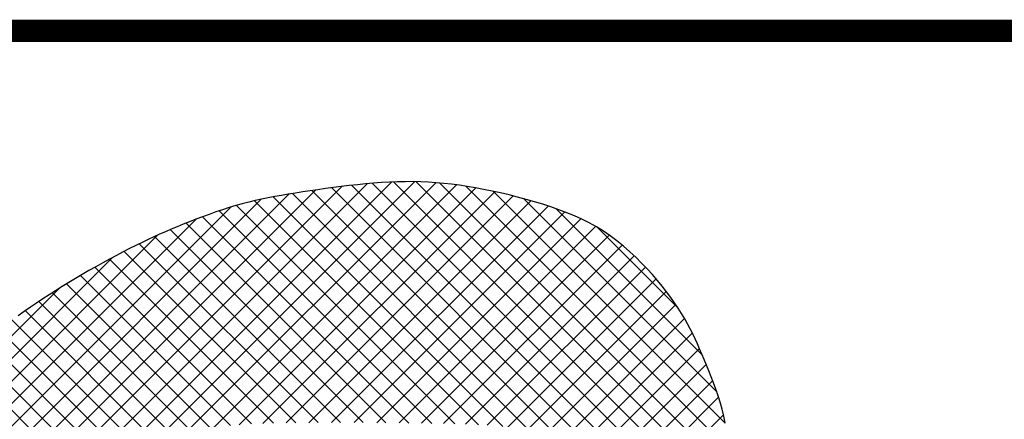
# Model space of a CAD drawing. Header units: millimetres. Extents: x 0 to 462, y -103 to 339.
# Tile 11 of 191: x 379.48 to 388.29, y 47.74 to 51.31. Entities that reach past the tile are written whole.
import ezdxf

# ---------------------------------------------------------------- set-up
doc = ezdxf.new("R2010")
doc.units = ezdxf.units.MM
doc.header["$LTSCALE"] = 23.1
doc.layers.get('0').update_dxf_attribs({"linetype": 'CONTINUOUS'})
doc.layers.add('E195SDEPSKLU00R_DXF_FORMAT', color=7, linetype='CONTINUOUS')

msp = doc.modelspace()

# ---------------------------------------------------------------- hatches: boundary and pattern name
at = {"layer": 'E195SDEPSKLU00R_DXF_FORMAT', "linetype": 'Continuous'}
h = msp.add_hatch(dxfattribs=at)
h.set_pattern_fill('ANSI37', color=5, scale=0.142875, angle=45, style=0, pattern_type=0)
h.set_pattern_definition([(45, (-86.60059, 86.60059), (-0.10102788, 0.10102788), []), (135, (-101.7918, -101.7918), (-0.10102788, -0.10102788), [])])
h.paths.add_polyline_path([(383.0983, 45.6374), (383.0316, 45.6236), (382.9596, 45.6138), (382.894, 45.608), (382.839, 45.6043), (382.7814, 45.6012), (382.7199, 45.5985), (382.6541, 45.596), (382.5796, 45.5934), (382.5169, 45.5913), (382.4753, 45.5899), (382.4326, 45.5885), (382.389, 45.5871), (382.3448, 45.5857), (382.3001, 45.5842), (382.2551, 45.5828), (382.2102, 45.5813), (382.1655, 45.5798), (382.1213, 45.578), (382.078, 45.5759), (382.0357, 45.5735), (381.9946, 45.5706), (381.9552, 45.567), (381.9176, 45.5628), (381.882, 45.5578), (381.8483, 45.5521), (381.8164, 45.5458), (381.7862, 45.5389), (381.7575, 45.5314), (381.7301, 45.5236), (381.7039, 45.5153), (381.6787, 45.5067), (381.6545, 45.4979), (381.6312, 45.4888), (381.6087, 45.4793), (381.5872, 45.4695), (381.5664, 45.4593), (381.5466, 45.4486), (381.5276, 45.4373), (381.5094, 45.4255), (381.492, 45.4132), (381.4754, 45.4001), (381.4596, 45.3864), (381.4446, 45.372), (381.4304, 45.3568), (381.417, 45.3408), (381.4043, 45.324), (381.3923, 45.3063), (381.381, 45.2878), (381.3706, 45.2684), (381.3609, 45.2484), (381.3521, 45.2278), (381.3443, 45.2067), (381.3373, 45.1854), (381.3314, 45.1637), (381.3265, 45.142), (381.3227, 45.1202), (381.3199, 45.0984), (381.318, 45.0763), (381.3171, 45.0539), (381.3169, 45.0311), (381.3175, 45.0078), (381.3188, 44.9839), (381.3207, 44.9593), (381.3234, 44.9338), (381.3284, 44.9071), (381.3372, 44.8789), (381.3516, 44.8486), (381.3732, 44.816), (381.4037, 44.7806), (381.4447, 44.7421), (381.498, 44.7001), (381.5748, 44.6718), (381.665, 44.652), (381.7647, 44.6394), (381.8701, 44.6329), (381.9772, 44.6312), (382.0823, 44.6334), (382.1815, 44.638), (382.2709, 44.6441), (382.3476, 44.6506), (382.4122, 44.6573), (382.4664, 44.6642), (382.5118, 44.6713), (382.5499, 44.6785), (382.5824, 44.6858), (382.6108, 44.6933), (382.6368, 44.7008), (382.6617, 44.7084), (382.6854, 44.7159), (382.7079, 44.7232), (382.7287, 44.7302), (382.7478, 44.7367), (382.7649, 44.7426), (382.7797, 44.7478), (382.792, 44.7522), (382.8017, 44.7557), (382.8094, 44.7587), (382.816, 44.7615), (382.8222, 44.7647), (382.8287, 44.7686), (382.8364, 44.7737), (382.846, 44.7804), (382.8584, 44.7891), (382.874, 44.8003), (382.8925, 44.8135), (382.9132, 44.8285), (382.9357, 44.8448), (382.9593, 44.8621), (382.9833, 44.8801), (383.0072, 44.8983), (383.0304, 44.9164), (383.0525, 44.9341), (383.0733, 44.9514), (383.0931, 44.9685), (383.1121, 44.9855), (383.1303, 45.0025), (383.1479, 45.0197), (383.165, 45.0371), (383.1818, 45.055), (383.1984, 45.0734), (383.2147, 45.0924), (383.2308, 45.1119), (383.2466, 45.1321), (383.262, 45.1529), (383.277, 45.1744), (383.2915, 45.1965), (383.3056, 45.2193), (383.3191, 45.2429), (383.332, 45.267), (383.3442, 45.2915), (383.3557, 45.3162), (383.3663, 45.3411), (383.3761, 45.3659), (383.3849, 45.3904), (383.3927, 45.4146), (383.3994, 45.4383), (383.4052, 45.4614), (383.4101, 45.4842), (383.4144, 45.5065), (383.418, 45.5285), (383.4213, 45.5503), (383.4243, 45.5718), (383.427, 45.5931), (383.4297, 45.6143), (383.4318, 45.6348), (383.433, 45.6543), (383.4327, 45.6722), (383.4306, 45.6881), (383.4261, 45.7015), (383.4188, 45.7119), (383.4083, 45.7188), (383.3942, 45.722), (383.3769, 45.7219), (383.357, 45.7189), (383.3351, 45.7136), (383.3116, 45.7066), (383.2872, 45.6985), (383.2624, 45.6897), (383.223, 45.6756), (383.1651, 45.6562)])
h.paths.add_polyline_path([(385.8878, 44.2279), (385.9146, 44.2357), (385.941, 44.2441), (385.9671, 44.253), (385.993, 44.2625), (386.0186, 44.2724), (386.044, 44.2829), (386.0693, 44.2938), (386.0945, 44.3051), (386.1196, 44.3168), (386.145, 44.3288), (386.1706, 44.341), (386.2141, 44.3619), (386.2648, 44.3855), (386.3073, 44.4042), (386.3365, 44.4169), (386.3653, 44.4296), (386.3931, 44.4424), (386.4193, 44.4552), (386.4432, 44.4681), (386.4641, 44.4812), (386.4814, 44.4945), (386.4946, 44.5078), (386.5035, 44.5211), (386.5079, 44.534), (386.5079, 44.5463), (386.5034, 44.5576), (386.4942, 44.5677), (386.4804, 44.5763), (386.4617, 44.5831), (386.4382, 44.5879), (386.4094, 44.5911), (386.3748, 44.5931), (386.3341, 44.5943), (386.2868, 44.5952), (386.2324, 44.5962), (386.1706, 44.5977), (386.1008, 44.6001), (386.0232, 44.604), (385.9399, 44.6093), (385.8536, 44.6162), (385.7671, 44.6248), (385.683, 44.6352), (385.604, 44.6474), (385.5329, 44.6617), (385.4723, 44.678), (385.4012, 44.7055), (385.3517, 44.7519), (385.3385, 44.8094), (385.352, 44.8789), (385.3772, 44.9461), (385.3964, 44.9921), (385.4182, 45.0409), (385.4419, 45.092), (385.4669, 45.1448), (385.4924, 45.199), (385.5178, 45.2539), (385.5424, 45.3092), (385.5657, 45.3645), (385.5876, 45.4196), (385.608, 45.4746), (385.6271, 45.5295), (385.6447, 45.5843), (385.661, 45.639), (385.6758, 45.6937), (385.6893, 45.7483), (385.7015, 45.803), (385.7125, 45.8578), (385.7225, 45.9129), (385.7317, 45.9685), (385.7404, 46.0248), (385.7486, 46.0818), (385.7567, 46.1399), (385.7648, 46.1991), (385.773, 46.2596), (385.7812, 46.3215), (385.7894, 46.3846), (385.7974, 46.4491), (385.805, 46.5149), (385.8122, 46.5821), (385.8188, 46.6505), (385.8247, 46.7203), (385.8297, 46.7913), (385.8338, 46.8634), (385.8369, 46.9362), (385.839, 47.0093), (385.8401, 47.0825), (385.8401, 47.1555), (385.839, 47.228), (385.8366, 47.2996), (385.833, 47.3701), (385.8281, 47.4394), (385.8217, 47.5075), (385.8139, 47.5745), (385.8044, 47.6402), (385.7932, 47.7047), (385.7802, 47.7679), (385.7654, 47.8299), (385.7486, 47.8906), (385.7303, 47.9499), (385.7106, 48.0079), (385.69, 48.0644), (385.6687, 48.1192), (385.6472, 48.1725), (385.6257, 48.2241), (385.6047, 48.2738), (385.5842, 48.3218), (385.5642, 48.3684), (385.5441, 48.4138), (385.5237, 48.4585), (385.5025, 48.5028), (385.4802, 48.5471), (385.4564, 48.5917), (385.4308, 48.6371), (385.403, 48.6836), (385.3729, 48.731), (385.3406, 48.7794), (385.3058, 48.8286), (385.2687, 48.8786), (385.2291, 48.9292), (385.187, 48.9804), (385.1423, 49.032), (385.0951, 49.0839), (385.0455, 49.1358), (384.9935, 49.1871), (384.9394, 49.2374), (384.8833, 49.2863), (384.8254, 49.3333), (384.7657, 49.3779), (384.7045, 49.4197), (384.6418, 49.4584), (384.5777, 49.4941), (384.5122, 49.5271), (384.4452, 49.5577), (384.3768, 49.5861), (384.3069, 49.6127), (384.2355, 49.6376), (384.1626, 49.6613), (384.0883, 49.6839), (384.0128, 49.7054), (383.9367, 49.7257), (383.8602, 49.7448), (383.7838, 49.7627), (383.708, 49.7793), (383.633, 49.7945), (383.5593, 49.8082), (383.4872, 49.8205), (383.4165, 49.8313), (383.3469, 49.8406), (383.278, 49.8484), (383.2095, 49.8546), (383.1411, 49.8592), (383.0725, 49.8623), (383.0033, 49.8637), (382.9334, 49.8636), (382.8628, 49.8619), (382.7916, 49.8589), (382.72, 49.8547), (382.6481, 49.8494), (382.576, 49.8431), (382.5041, 49.836), (382.4322, 49.8282), (382.3607, 49.8198), (382.2898, 49.8109), (382.2195, 49.8016), (382.1502, 49.7919), (382.0821, 49.7819), (382.0153, 49.7717), (381.95, 49.7613), (381.8865, 49.7509), (381.8248, 49.7405), (381.7647, 49.7298), (381.7059, 49.7187), (381.6479, 49.707), (381.5903, 49.6945), (381.5329, 49.6809), (381.4753, 49.6661), (381.417, 49.6499), (381.3578, 49.6321), (381.2981, 49.6128), (381.238, 49.5924), (381.1781, 49.5712), (381.1186, 49.5492), (381.0599, 49.5269), (381.0024, 49.5045), (380.9465, 49.4821), (380.8923, 49.4601), (380.8396, 49.4381), (380.7877, 49.416), (380.7363, 49.3935), (380.6847, 49.3702), (380.6326, 49.3461), (380.5794, 49.3207), (380.5246, 49.2938), (380.4679, 49.2653), (380.4095, 49.2352), (380.3497, 49.2038), (380.2889, 49.1711), (380.2275, 49.1375), (380.1658, 49.1032), (380.1042, 49.0682), (380.0431, 49.0328), (379.9828, 48.9971), (379.9232, 48.9613), (379.8644, 48.9251), (379.8063, 48.8888), (379.7489, 48.8522), (379.6921, 48.8154), (379.6359, 48.7783), (379.5802, 48.741), (379.5251, 48.7034), (379.4701, 48.6653), (379.4152, 48.6265), (379.3601, 48.5869), (379.3045, 48.5463), (379.2481, 48.5044), (379.1908, 48.461), (379.1322, 48.416), (379.0723, 48.3692), (379.0114, 48.3209), (378.95, 48.2712), (378.8887, 48.2205), (378.8279, 48.1691), (378.7682, 48.1173), (378.7101, 48.0652), (378.6541, 48.0132), (378.6005, 47.9616), (378.549, 47.9101), (378.4992, 47.8585), (378.4505, 47.8068), (378.4026, 47.7547), (378.3549, 47.702), (378.307, 47.6485), (378.2584, 47.594), (378.2088, 47.5384), (378.1585, 47.4818), (378.1079, 47.4245), (378.0574, 47.3667), (378.0075, 47.3085), (377.9586, 47.2501), (377.9112, 47.1919), (377.8656, 47.1339), (377.8223, 47.0764), (377.7807, 47.019), (377.7406, 46.9614), (377.7013, 46.9034), (377.6623, 46.8447), (377.6233, 46.7848), (377.5837, 46.7234), (377.5431, 46.6603), (377.501, 46.5952), (377.4577, 46.5281), (377.4133, 46.4589), (377.368, 46.3877), (377.3222, 46.3145), (377.2761, 46.2393), (377.2298, 46.1623), (377.1837, 46.0832), (377.138, 46.0024), (377.0929, 45.9198), (377.0485, 45.8357), (377.0051, 45.7504), (376.9627, 45.664), (376.9217, 45.5767), (376.8822, 45.4887), (376.8443, 45.4002), (376.8083, 45.3115), (376.7743, 45.2224), (376.7426, 45.133), (376.7132, 45.0432), (376.6864, 44.953), (376.6624, 44.8624), (376.6413, 44.7714), (376.6234, 44.6798), (376.6087, 44.5878), (376.5971, 44.4959), (376.5882, 44.4044), (376.5818, 44.3139), (376.5777, 44.225), (376.5754, 44.1381), (376.5749, 44.0538), (376.5757, 43.9725), (376.5777, 43.8947), (376.5808, 43.8202), (376.5849, 43.7487), (376.59, 43.6798), (376.596, 43.6133), (376.6029, 43.5488), (376.6106, 43.4861), (376.6191, 43.4248), (376.6284, 43.3646), (376.6384, 43.3056), (376.6491, 43.2477), (376.6606, 43.1908), (376.6728, 43.1351), (376.6858, 43.0805), (376.6995, 43.027), (376.7139, 42.9746), (376.7291, 42.9233), (376.745, 42.8731), (376.7617, 42.8237), (376.7791, 42.7752), (376.7973, 42.7275), (376.8162, 42.6803), (376.8358, 42.6338), (376.8562, 42.5877), (376.8773, 42.5419), (376.899, 42.4967), (376.9213, 42.4518), (376.9441, 42.4075), (376.9672, 42.3637), (376.9907, 42.3206), (377.0143, 42.278), (377.038, 42.2362), (377.0617, 42.1951), (377.0854, 42.1547), (377.1093, 42.115), (377.1333, 42.0758), (377.1575, 42.0372), (377.1819, 41.9991), (377.2066, 41.9615), (377.2316, 41.9243), (377.257, 41.8874), (377.2832, 41.851), (377.3105, 41.8149), (377.3392, 41.7792), (377.3699, 41.7438), (377.4027, 41.7088), (377.4382, 41.6742), (377.4766, 41.64), (377.5182, 41.6061), (377.5626, 41.5725), (377.6095, 41.5392), (377.6583, 41.5062), (377.7086, 41.4733), (377.76, 41.4406), (377.8118, 41.408), (377.8638, 41.3754), (377.9156, 41.3428), (377.9676, 41.3104), (378.0204, 41.2783), (378.0747, 41.2466), (378.131, 41.2154), (378.19, 41.1849), (378.2522, 41.1553), (378.3182, 41.1266), (378.3885, 41.0991), (378.4629, 41.0727), (378.5408, 41.0476), (378.622, 41.024), (378.7059, 41.0018), (378.7922, 40.9811), (378.8804, 40.9622), (378.9702, 40.945), (379.0611, 40.9296), (379.1528, 40.9159), (379.2449, 40.9038), (379.3372, 40.8932), (379.4293, 40.8838), (379.5209, 40.8756), (379.6116, 40.8684), (379.7012, 40.8621), (379.7894, 40.8565), (379.8761, 40.8519), (379.9615, 40.8482), (380.0455, 40.8458), (380.1282, 40.8446), (380.2097, 40.8448), (380.2899, 40.8467), (380.369, 40.8502), (380.447, 40.8556), (380.5241, 40.8629), (380.6005, 40.8721), (380.6763, 40.8833), (380.7518, 40.8965), (380.8272, 40.9119), (380.9026, 40.9293), (380.9783, 40.949), (381.0543, 40.9708), (381.1307, 40.9949), (381.2074, 41.021), (381.2843, 41.0493), (381.3612, 41.0795), (381.4382, 41.1118), (381.5151, 41.146), (381.5918, 41.182), (381.6682, 41.2199), (381.7442, 41.2593), (381.8195, 41.3), (381.894, 41.3417), (381.9673, 41.3841), (382.0394, 41.427), (382.1099, 41.4702), (382.1787, 41.5132), (382.2457, 41.556), (382.311, 41.5984), (382.3748, 41.6404), (382.4374, 41.6821), (382.499, 41.7234), (382.56, 41.7643), (382.6204, 41.8049), (382.6806, 41.8451), (382.7407, 41.8849), (382.8004, 41.9244), (382.8596, 41.9637), (382.9179, 42.003), (382.9749, 42.0422), (383.0304, 42.0815), (383.0841, 42.121), (383.1356, 42.1608), (383.1849, 42.201), (383.2322, 42.2416), (383.2781, 42.2827), (383.323, 42.3243), (383.3676, 42.3665), (383.4122, 42.4092), (383.4574, 42.4526), (383.5036, 42.4967), (383.5514, 42.5416), (383.6002, 42.587), (383.6498, 42.633), (383.6997, 42.6795), (383.7495, 42.7263), (383.7987, 42.7734), (383.8469, 42.8206), (383.8937, 42.868), (383.9387, 42.9154), (383.9821, 42.9626), (384.024, 43.0095), (384.0646, 43.0561), (384.1041, 43.1021), (384.1426, 43.1473), (384.1804, 43.1918), (384.2357, 43.2563), (384.2913, 43.3193), (384.3278, 43.3604), (384.3645, 43.4012), (384.4014, 43.442), (384.4386, 43.4831), (384.4764, 43.5248), (384.5148, 43.5674), (384.5536, 43.6109), (384.5909, 43.6547), (384.6243, 43.6977), (384.6513, 43.7392), (384.6698, 43.7781), (384.6772, 43.8135), (384.6712, 43.8446), (384.6496, 43.8704), (384.6106, 43.8902), (384.5562, 43.9046), (384.4889, 43.9142), (384.4114, 43.9197), (384.3262, 43.922), (384.236, 43.9218), (384.1433, 43.9197), (384.0509, 43.9166), (383.961, 43.9131), (383.8748, 43.9096), (383.7933, 43.9066), (383.7173, 43.9045), (383.6479, 43.9037), (383.5859, 43.9046), (383.5042, 43.9091), (383.4372, 43.9253), (383.3948, 43.9588), (383.3867, 44.015), (383.3863, 44.0649), (383.3859, 44.098), (383.3851, 44.1332), (383.3841, 44.1692), (383.3828, 44.205), (383.3814, 44.2392), (383.38, 44.2708), (383.3786, 44.2985), (383.3773, 44.3211), (383.3761, 44.3377), (383.374, 44.3484), (383.3703, 44.3537), (383.3639, 44.354), (383.3539, 44.3496), (383.3394, 44.341), (383.3028, 44.3184), (383.2441, 44.2855), (383.1752, 44.2497), (383.1277, 44.2254), (383.0783, 44.2005), (383.0284, 44.1755), (382.9794, 44.1509), (382.9326, 44.1275), (382.8892, 44.1057), (382.849, 44.0853), (382.8114, 44.0661), (382.7758, 44.0478), (382.7418, 44.0304), (382.6852, 44.0012), (382.644, 43.9801), (382.589, 43.9524), (382.5171, 43.9212), (382.4253, 43.8921), (382.3383, 43.8745), (382.2701, 43.8642), (382.1928, 43.8558), (382.107, 43.8493), (382.0136, 43.8447), (381.9137, 43.8419), (381.8081, 43.8408), (381.698, 43.8413), (381.5842, 43.8434), (381.4677, 43.8471), (381.3495, 43.8521), (381.2313, 43.8584), (381.1144, 43.8658), (381.0005, 43.874), (380.8912, 43.883), (380.788, 43.8925), (380.6926, 43.9024), (380.6063, 43.9125), (380.5305, 43.9226), (380.4642, 43.9327), (380.3806, 43.9473), (380.2927, 43.9668), (380.2227, 43.9854), (380.1473, 44.0069), (380.0869, 44.0266), (380.0261, 44.0513), (379.9645, 44.0838), (379.901, 44.1265), (379.8349, 44.1799), (379.7694, 44.2408), (379.7056, 44.3078), (379.6459, 44.3786), (379.5955, 44.4543), (379.5533, 44.5463), (379.5302, 44.6318), (379.5177, 44.6973), (379.5085, 44.7707), (379.5025, 44.8501), (379.4996, 44.9333), (379.4995, 45.0178), (379.5021, 45.1014), (379.507, 45.1818), (379.5142, 45.2567), (379.5235, 45.3237), (379.5398, 45.4086), (379.569, 45.4903), (379.6054, 45.5501), (379.6483, 45.5982), (379.7044, 45.6514), (379.7638, 45.7028), (379.8272, 45.7534), (379.8925, 45.8006), (379.9569, 45.8422), (380.0217, 45.8791), (380.087, 45.9118), (380.1536, 45.9411), (380.2221, 45.968), (380.2916, 45.9928), (380.3603, 46.0154), (380.4274, 46.0361), (380.4931, 46.0552), (380.552, 46.071), (380.6098, 46.0844), (380.6675, 46.0951), (380.7253, 46.1028), (380.7846, 46.1085), (380.8354, 46.1126), (380.8665, 46.115), (380.8973, 46.1175), (380.928, 46.1202), (380.9583, 46.1233), (380.9886, 46.1266), (381.0193, 46.1302), (381.0721, 46.1363), (381.136, 46.1429), (381.207, 46.1488), (381.2888, 46.1535), (381.3758, 46.1573), (381.4476, 46.1598), (381.4927, 46.1613), (381.5374, 46.1628), (381.5812, 46.1642), (381.6242, 46.1657), (381.6664, 46.1672), (381.7079, 46.1688), (381.7487, 46.1705), (381.789, 46.1723), (381.8288, 46.1742), (381.8682, 46.1763), (381.9072, 46.1786), (381.9459, 46.1811), (381.9843, 46.1838), (382.0225, 46.1867), (382.0605, 46.1899), (382.0983, 46.1934), (382.1361, 46.1973), (382.1739, 46.2014), (382.2116, 46.206), (382.2492, 46.2107), (382.2866, 46.2157), (382.3238, 46.2208), (382.3894, 46.2298), (382.4529, 46.2383), (382.5171, 46.2461), (382.5802, 46.253), (382.6349, 46.2587), (382.6671, 46.2621), (382.6991, 46.2656), (382.731, 46.2691), (382.7629, 46.2728), (382.7946, 46.2768), (382.826, 46.2811), (382.8568, 46.2858), (382.8868, 46.2909), (382.916, 46.2966), (382.9441, 46.3028), (382.9709, 46.3097), (382.9963, 46.3173), (383.0205, 46.3257), (383.0436, 46.3348), (383.0658, 46.3447), (383.0874, 46.3554), (383.1084, 46.3668), (383.1292, 46.3792), (383.1498, 46.3923), (383.1704, 46.4063), (383.1907, 46.4211), (383.2103, 46.4366), (383.2287, 46.4529), (383.2455, 46.4698), (383.2604, 46.4872), (383.2729, 46.5052), (383.2825, 46.5237), (383.2891, 46.5426), (383.293, 46.5615), (383.2946, 46.5801), (383.2944, 46.598), (383.2929, 46.6148), (383.2906, 46.6302), (383.2879, 46.6438), (383.2853, 46.6552), (383.2831, 46.6642), (383.2813, 46.6713), (383.2795, 46.677), (383.2774, 46.6819), (383.2748, 46.6867), (383.2713, 46.6919), (383.2666, 46.6981), (383.2606, 46.7059), (383.2528, 46.7158), (383.2432, 46.7275), (383.2317, 46.7405), (383.2181, 46.7544), (383.2024, 46.7688), (383.1844, 46.7834), (383.1642, 46.7976), (383.1414, 46.811), (383.1162, 46.8233), (383.0886, 46.8345), (383.0587, 46.8446), (383.0267, 46.8536), (382.9927, 46.8617), (382.9569, 46.8689), (382.9195, 46.8752), (382.8805, 46.8806), (382.8402, 46.8854), (382.7987, 46.8894), (382.7563, 46.8927), (382.7131, 46.8954), (382.6695, 46.8974), (382.6256, 46.899), (382.5816, 46.9), (382.5378, 46.9005), (382.4944, 46.9006), (382.4516, 46.9002), (382.4095, 46.8995), (382.3683, 46.8983), (382.3282, 46.8967), (382.2895, 46.8948), (382.2521, 46.8924), (382.2164, 46.8897), (382.1825, 46.8866), (382.1502, 46.8832), (382.1195, 46.8795), (382.0902, 46.8754), (382.0621, 46.8711), (382.0352, 46.8666), (382.0093, 46.8618), (381.9843, 46.8568), (381.96, 46.8516), (381.9363, 46.8462), (381.9132, 46.8405), (381.8907, 46.8343), (381.8686, 46.8278), (381.8469, 46.8207), (381.8255, 46.813), (381.8043, 46.8046), (381.7834, 46.7956), (381.7627, 46.7858), (381.7424, 46.7754), (381.7224, 46.7643), (381.7028, 46.7525), (381.6838, 46.7402), (381.6654, 46.7273), (381.6476, 46.7138), (381.6306, 46.6997), (381.614, 46.685), (381.5979, 46.6697), (381.5819, 46.6536), (381.5659, 46.6367), (381.5498, 46.6189), (381.5334, 46.6002), (381.5164, 46.5805), (381.4988, 46.5598), (381.4809, 46.5386), (381.4631, 46.5173), (381.4459, 46.4965), (381.4295, 46.4767), (381.4145, 46.4584), (381.4011, 46.4421), (381.3719, 46.4065), (381.3406, 46.3966), (381.2888, 46.3917), (381.2088, 46.3872), (381.1441, 46.3837), (381.067, 46.3795), (380.9797, 46.3748), (380.8844, 46.3697), (380.7831, 46.3643), (380.6779, 46.3588), (380.5711, 46.3532), (380.4647, 46.3478), (380.3608, 46.3426), (380.2605, 46.3377), (380.1652, 46.3331), (380.0759, 46.3288), (379.9939, 46.325), (379.9203, 46.3216), (379.8562, 46.3186), (379.8028, 46.3162), (379.7371, 46.3133), (379.6806, 46.3151), (379.6789, 46.3436), (379.6833, 46.3917), (379.6884, 46.4422), (379.6954, 46.5002), (379.7043, 46.5581), (379.7175, 46.6208), (379.7385, 46.6853), (379.7658, 46.7485), (379.801, 46.8196), (379.84, 46.8893), (379.8827, 46.9551), (379.9299, 47.0155), (379.9766, 47.0645), (380.0194, 47.1042), (380.0686, 47.1455), (380.122, 47.1874), (380.1777, 47.229), (380.2362, 47.2712), (380.2925, 47.3109), (380.3469, 47.3481), (380.3994, 47.3826), (380.4497, 47.4141), (380.5095, 47.4491), (380.5803, 47.4848), (380.6452, 47.5119), (380.7027, 47.5331), (380.765, 47.5533), (380.832, 47.5724), (380.9012, 47.5896), (380.9726, 47.6053), (381.0353, 47.6183), (381.0728, 47.6261), (381.1096, 47.6338), (381.1453, 47.6416), (381.1795, 47.6495), (381.2378, 47.6636), (381.3157, 47.678), (381.4134, 47.6878), (381.5021, 47.6941), (381.6149, 47.6994), (381.756, 47.7036), (381.9277, 47.7066), (382.1239, 47.7084), (382.3366, 47.7091), (382.5576, 47.7087), (382.779, 47.7073), (382.9925, 47.705), (383.1901, 47.7018), (383.3636, 47.6978), (383.5071, 47.6931), (383.6225, 47.6878), (383.7138, 47.682), (383.7849, 47.6758), (383.8615, 47.6668), (383.9174, 47.6561), (383.9479, 47.6495), (383.9775, 47.643), (384.0064, 47.6369), (384.0344, 47.631), (384.0608, 47.6255), (384.0854, 47.6205), (384.1076, 47.616), (384.127, 47.6121), (384.1692, 47.6037), (384.1921, 47.5966), (384.2464, 47.5725), (384.2986, 47.5492), (384.3593, 47.5217), (384.4226, 47.4921), (384.4784, 47.4647), (384.5352, 47.4346), (384.5876, 47.403), (384.6474, 47.3643), (384.6964, 47.3308), (384.7524, 47.2879), (384.8046, 47.2418), (384.8495, 47.1986), (384.8936, 47.1521), (384.9343, 47.1042), (384.9775, 47.0457), (385.0177, 46.9748), (385.05, 46.8988), (385.0698, 46.8334), (385.0827, 46.7697), (385.0923, 46.6877), (385.0967, 46.608), (385.0987, 46.5466), (385.0999, 46.477), (385.1004, 46.3988), (385.1004, 46.3117), (385.1, 46.2151), (385.0993, 46.1086), (385.0985, 45.9917), (385.0978, 45.864), (385.0972, 45.7258), (385.0967, 45.58), (385.0964, 45.4305), (385.0961, 45.281), (385.096, 45.1353), (385.0959, 44.9971), (385.0959, 44.8701), (385.0959, 44.7581), (385.0959, 44.6639), (385.0959, 44.5862), (385.0958, 44.5228), (385.0955, 44.4456), (385.0948, 44.3795), (385.0936, 44.3406), (385.0928, 44.3158), (385.0924, 44.292), (385.0931, 44.2697), (385.0955, 44.2489), (385.1003, 44.2302), (385.1082, 44.2136), (385.1198, 44.1997), (385.1357, 44.1885), (385.1564, 44.1805), (385.1814, 44.1751), (385.2099, 44.172), (385.2411, 44.1707), (385.2744, 44.1709), (385.3089, 44.1719), (385.3439, 44.1735), (385.3952, 44.1759), (385.4491, 44.1777), (385.5095, 44.1794), (385.5405, 44.1804), (385.571, 44.1816), (385.6011, 44.1831), (385.631, 44.185), (385.6606, 44.1875), (385.6901, 44.1905), (385.7193, 44.1941), (385.7482, 44.1982), (385.7768, 44.2029), (385.8051, 44.2083), (385.8331, 44.2142), (385.8606, 44.2208)])

# ---------------------------------------------------------------- linework, layer by layer
at = {"color": 5, "linetype": 'Continuous'}
for p, q in [((382.5041, 49.836), (382.4322, 49.8282)), ((382.576, 49.8431), (382.5041, 49.836)), ((382.6481, 49.8494), (382.576, 49.8431)), ((382.72, 49.8547), (382.6481, 49.8494)), ((382.7916, 49.8589), (382.72, 49.8547)), ((382.8628, 49.8619), (382.7916, 49.8589)), ((382.9334, 49.8636), (382.8628, 49.8619)), ((383.0033, 49.8637), (382.9334, 49.8636)), ((383.0725, 49.8623), (383.0033, 49.8637)), ((383.1411, 49.8592), (383.0725, 49.8623)), ((383.2095, 49.8546), (383.1411, 49.8592)), ((383.278, 49.8484), (383.2095, 49.8546)), ((383.3469, 49.8406), (383.278, 49.8484)), ((383.4165, 49.8313), (383.3469, 49.8406)), ((383.4872, 49.8205), (383.4165, 49.8313)), ((381.8865, 49.7509), (381.8248, 49.7405)), ((381.95, 49.7613), (381.8865, 49.7509)), ((382.0153, 49.7717), (381.95, 49.7613)), ((382.0821, 49.7819), (382.0153, 49.7717)), ((382.1502, 49.7919), (382.0821, 49.7819)), ((382.2195, 49.8016), (382.1502, 49.7919)), ((382.2898, 49.8109), (382.2195, 49.8016)), ((382.3607, 49.8198), (382.2898, 49.8109)), ((382.4322, 49.8282), (382.3607, 49.8198)), ((383.5593, 49.8082), (383.4872, 49.8205)), ((383.633, 49.7945), (383.5593, 49.8082)), ((383.708, 49.7793), (383.633, 49.7945)), ((383.7838, 49.7627), (383.708, 49.7793)), ((383.8602, 49.7448), (383.7838, 49.7627)), ((383.9367, 49.7257), (383.8602, 49.7448)), ((381.4753, 49.6661), (381.417, 49.6499)), ((381.5329, 49.6809), (381.4753, 49.6661)), ((381.5903, 49.6945), (381.5329, 49.6809)), ((381.6479, 49.707), (381.5903, 49.6945)), ((381.7059, 49.7187), (381.6479, 49.707)), ((381.7647, 49.7298), (381.7059, 49.7187)), ((381.8248, 49.7405), (381.7647, 49.7298)), ((384.0128, 49.7054), (383.9367, 49.7257)), ((384.0883, 49.6839), (384.0128, 49.7054)), ((384.1626, 49.6613), (384.0883, 49.6839)), ((384.2355, 49.6376), (384.1626, 49.6613)), ((381.1781, 49.5712), (381.1186, 49.5492)), ((381.238, 49.5924), (381.1781, 49.5712)), ((381.2981, 49.6128), (381.238, 49.5924)), ((381.3578, 49.6321), (381.2981, 49.6128)), ((381.417, 49.6499), (381.3578, 49.6321)), ((384.3069, 49.6127), (384.2355, 49.6376)), ((384.3768, 49.5861), (384.3069, 49.6127)), ((384.4452, 49.5577), (384.3768, 49.5861)), ((380.9465, 49.4821), (380.8923, 49.4601)), ((381.0024, 49.5045), (380.9465, 49.4821)), ((381.0599, 49.5269), (381.0024, 49.5045)), ((381.1186, 49.5492), (381.0599, 49.5269)), ((384.5122, 49.5271), (384.4452, 49.5577)), ((384.5777, 49.4941), (384.5122, 49.5271)), ((384.6418, 49.4584), (384.5777, 49.4941)), ((380.7363, 49.3935), (380.6847, 49.3702)), ((380.7877, 49.416), (380.7363, 49.3935)), ((380.8396, 49.4381), (380.7877, 49.416)), ((380.8923, 49.4601), (380.8396, 49.4381)), ((384.7045, 49.4197), (384.6418, 49.4584)), ((384.7657, 49.3779), (384.7045, 49.4197)), ((380.5794, 49.3207), (380.5246, 49.2938)), ((380.6326, 49.3461), (380.5794, 49.3207)), ((380.6847, 49.3702), (380.6326, 49.3461)), ((384.8254, 49.3333), (384.7657, 49.3779)), ((384.8833, 49.2863), (384.8254, 49.3333)), ((380.4095, 49.2352), (380.3497, 49.2038)), ((380.4679, 49.2653), (380.4095, 49.2352)), ((380.5246, 49.2938), (380.4679, 49.2653)), ((384.9394, 49.2374), (384.8833, 49.2863)), ((384.9935, 49.1871), (384.9394, 49.2374)), ((380.2275, 49.1375), (380.1658, 49.1032)), ((380.2889, 49.1711), (380.2275, 49.1375)), ((380.3497, 49.2038), (380.2889, 49.1711)), ((385.0455, 49.1358), (384.9935, 49.1871)), ((385.0951, 49.0839), (385.0455, 49.1358)), ((380.1042, 49.0682), (380.0431, 49.0328)), ((380.1658, 49.1032), (380.1042, 49.0682)), ((385.1423, 49.032), (385.0951, 49.0839)), ((379.9232, 48.9613), (379.8644, 48.9251)), ((379.9828, 48.9971), (379.9232, 48.9613)), ((380.0431, 49.0328), (379.9828, 48.9971)), ((385.187, 48.9804), (385.1423, 49.032)), ((385.2291, 48.9292), (385.187, 48.9804)), ((379.8063, 48.8888), (379.7489, 48.8522)), ((379.8644, 48.9251), (379.8063, 48.8888)), ((385.2687, 48.8786), (385.2291, 48.9292)), ((385.3058, 48.8286), (385.2687, 48.8786)), ((379.6359, 48.7783), (379.5802, 48.741)), ((379.6921, 48.8154), (379.6359, 48.7783)), ((379.7489, 48.8522), (379.6921, 48.8154)), ((385.3406, 48.7794), (385.3058, 48.8286)), ((385.3729, 48.731), (385.3406, 48.7794)), ((379.5251, 48.7034), (379.4701, 48.6653)), ((379.5802, 48.741), (379.5251, 48.7034)), ((385.403, 48.6836), (385.3729, 48.731)), ((385.4308, 48.6371), (385.403, 48.6836)), ((385.4564, 48.5917), (385.4308, 48.6371)), ((385.4802, 48.5471), (385.4564, 48.5917)), ((385.5025, 48.5028), (385.4802, 48.5471)), ((385.5237, 48.4585), (385.5025, 48.5028)), ((385.5441, 48.4138), (385.5237, 48.4585)), ((385.5642, 48.3684), (385.5441, 48.4138)), ((385.5842, 48.3218), (385.5642, 48.3684)), ((385.6047, 48.2738), (385.5842, 48.3218)), ((385.6257, 48.2241), (385.6047, 48.2738)), ((385.6472, 48.1725), (385.6257, 48.2241)), ((385.6687, 48.1192), (385.6472, 48.1725)), ((385.69, 48.0644), (385.6687, 48.1192)), ((385.7106, 48.0079), (385.69, 48.0644)), ((385.7303, 47.9499), (385.7106, 48.0079)), ((385.7486, 47.8906), (385.7303, 47.9499)), ((385.7654, 47.8299), (385.7486, 47.8906)), ((385.7802, 47.7679), (385.7654, 47.8299)), ((385.7932, 47.7047), (385.7802, 47.7679))]:
    msp.add_line(p, q, dxfattribs=at)
at = {"layer": 'E195SDEPSKLU00R_DXF_FORMAT', "color": 5, "linetype": 'Continuous'}
for p, q in [((382.5041, 49.836), (382.4322, 49.8282)), ((382.576, 49.8431), (382.5041, 49.836)), ((382.6481, 49.8494), (382.576, 49.8431)), ((382.72, 49.8547), (382.6481, 49.8494)), ((382.7916, 49.8589), (382.72, 49.8547)), ((382.8628, 49.8619), (382.7916, 49.8589)), ((382.9334, 49.8636), (382.8628, 49.8619)), ((383.0033, 49.8637), (382.9334, 49.8636)), ((383.0725, 49.8623), (383.0033, 49.8637)), ((383.1411, 49.8592), (383.0725, 49.8623)), ((383.2095, 49.8546), (383.1411, 49.8592)), ((383.278, 49.8484), (383.2095, 49.8546)), ((383.3469, 49.8406), (383.278, 49.8484)), ((383.4165, 49.8313), (383.3469, 49.8406)), ((383.4872, 49.8205), (383.4165, 49.8313)), ((381.8865, 49.7509), (381.8248, 49.7405)), ((381.95, 49.7613), (381.8865, 49.7509)), ((382.0153, 49.7717), (381.95, 49.7613)), ((382.0821, 49.7819), (382.0153, 49.7717)), ((382.1502, 49.7919), (382.0821, 49.7819)), ((382.2195, 49.8016), (382.1502, 49.7919)), ((382.2898, 49.8109), (382.2195, 49.8016)), ((382.3607, 49.8198), (382.2898, 49.8109)), ((382.4322, 49.8282), (382.3607, 49.8198)), ((383.5593, 49.8082), (383.4872, 49.8205)), ((383.633, 49.7945), (383.5593, 49.8082)), ((383.708, 49.7793), (383.633, 49.7945)), ((383.7838, 49.7627), (383.708, 49.7793)), ((383.8602, 49.7448), (383.7838, 49.7627)), ((383.9367, 49.7257), (383.8602, 49.7448)), ((381.4753, 49.6661), (381.417, 49.6499)), ((381.5329, 49.6809), (381.4753, 49.6661)), ((381.5903, 49.6945), (381.5329, 49.6809)), ((381.6479, 49.707), (381.5903, 49.6945)), ((381.7059, 49.7187), (381.6479, 49.707)), ((381.7647, 49.7298), (381.7059, 49.7187)), ((381.8248, 49.7405), (381.7647, 49.7298)), ((384.0128, 49.7054), (383.9367, 49.7257)), ((384.0883, 49.6839), (384.0128, 49.7054)), ((384.1626, 49.6613), (384.0883, 49.6839)), ((384.2355, 49.6376), (384.1626, 49.6613)), ((381.1781, 49.5712), (381.1186, 49.5492)), ((381.238, 49.5924), (381.1781, 49.5712)), ((381.2981, 49.6128), (381.238, 49.5924)), ((381.3578, 49.6321), (381.2981, 49.6128)), ((381.417, 49.6499), (381.3578, 49.6321)), ((384.3069, 49.6127), (384.2355, 49.6376)), ((384.3768, 49.5861), (384.3069, 49.6127)), ((384.4452, 49.5577), (384.3768, 49.5861)), ((380.9465, 49.4821), (380.8923, 49.4601)), ((381.0024, 49.5045), (380.9465, 49.4821)), ((381.0599, 49.5269), (381.0024, 49.5045)), ((381.1186, 49.5492), (381.0599, 49.5269)), ((384.5122, 49.5271), (384.4452, 49.5577)), ((384.5777, 49.4941), (384.5122, 49.5271)), ((384.6418, 49.4584), (384.5777, 49.4941)), ((380.7363, 49.3935), (380.6847, 49.3702)), ((380.7877, 49.416), (380.7363, 49.3935)), ((380.8396, 49.4381), (380.7877, 49.416)), ((380.8923, 49.4601), (380.8396, 49.4381)), ((384.7045, 49.4197), (384.6418, 49.4584)), ((384.7657, 49.3779), (384.7045, 49.4197)), ((380.5794, 49.3207), (380.5246, 49.2938)), ((380.6326, 49.3461), (380.5794, 49.3207)), ((380.6847, 49.3702), (380.6326, 49.3461)), ((384.8254, 49.3333), (384.7657, 49.3779)), ((384.8833, 49.2863), (384.8254, 49.3333)), ((380.4095, 49.2352), (380.3497, 49.2038)), ((380.4679, 49.2653), (380.4095, 49.2352)), ((380.5246, 49.2938), (380.4679, 49.2653)), ((384.9394, 49.2374), (384.8833, 49.2863)), ((384.9935, 49.1871), (384.9394, 49.2374)), ((380.2275, 49.1375), (380.1658, 49.1032)), ((380.2889, 49.1711), (380.2275, 49.1375)), ((380.3497, 49.2038), (380.2889, 49.1711)), ((385.0455, 49.1358), (384.9935, 49.1871)), ((385.0951, 49.0839), (385.0455, 49.1358)), ((380.1042, 49.0682), (380.0431, 49.0328)), ((380.1658, 49.1032), (380.1042, 49.0682)), ((385.1423, 49.032), (385.0951, 49.0839)), ((379.9232, 48.9613), (379.8644, 48.9251)), ((379.9828, 48.9971), (379.9232, 48.9613)), ((380.0431, 49.0328), (379.9828, 48.9971)), ((385.187, 48.9804), (385.1423, 49.032)), ((385.2291, 48.9292), (385.187, 48.9804)), ((379.8063, 48.8888), (379.7489, 48.8522)), ((379.8644, 48.9251), (379.8063, 48.8888)), ((385.2687, 48.8786), (385.2291, 48.9292)), ((385.3058, 48.8286), (385.2687, 48.8786)), ((379.6359, 48.7783), (379.5802, 48.741)), ((379.6921, 48.8154), (379.6359, 48.7783)), ((379.7489, 48.8522), (379.6921, 48.8154)), ((385.3406, 48.7794), (385.3058, 48.8286)), ((385.3729, 48.731), (385.3406, 48.7794)), ((379.5251, 48.7034), (379.4701, 48.6653)), ((379.5802, 48.741), (379.5251, 48.7034)), ((385.403, 48.6836), (385.3729, 48.731)), ((385.4308, 48.6371), (385.403, 48.6836)), ((385.4564, 48.5917), (385.4308, 48.6371)), ((385.4802, 48.5471), (385.4564, 48.5917)), ((385.5025, 48.5028), (385.4802, 48.5471)), ((385.5237, 48.4585), (385.5025, 48.5028)), ((385.5441, 48.4138), (385.5237, 48.4585)), ((385.5642, 48.3684), (385.5441, 48.4138)), ((385.5842, 48.3218), (385.5642, 48.3684)), ((385.6047, 48.2738), (385.5842, 48.3218)), ((385.6257, 48.2241), (385.6047, 48.2738)), ((385.6472, 48.1725), (385.6257, 48.2241)), ((385.6687, 48.1192), (385.6472, 48.1725)), ((385.69, 48.0644), (385.6687, 48.1192)), ((385.7106, 48.0079), (385.69, 48.0644)), ((385.7303, 47.9499), (385.7106, 48.0079)), ((385.7486, 47.8906), (385.7303, 47.9499)), ((385.7654, 47.8299), (385.7486, 47.8906)), ((385.7802, 47.7679), (385.7654, 47.8299)), ((385.7932, 47.7047), (385.7802, 47.7679))]:
    msp.add_line(p, q, dxfattribs=at)
at = {"layer": 'E195SDEPSKLU00R_DXF_FORMAT', "color": 40, "linetype": 'Continuous', "const_width": 0.2}
msp.add_lwpolyline([(373.1121, 51.2121), (441.3121, 51.2121)], dxfattribs=at)

doc.saveas('drawing.dxf')
